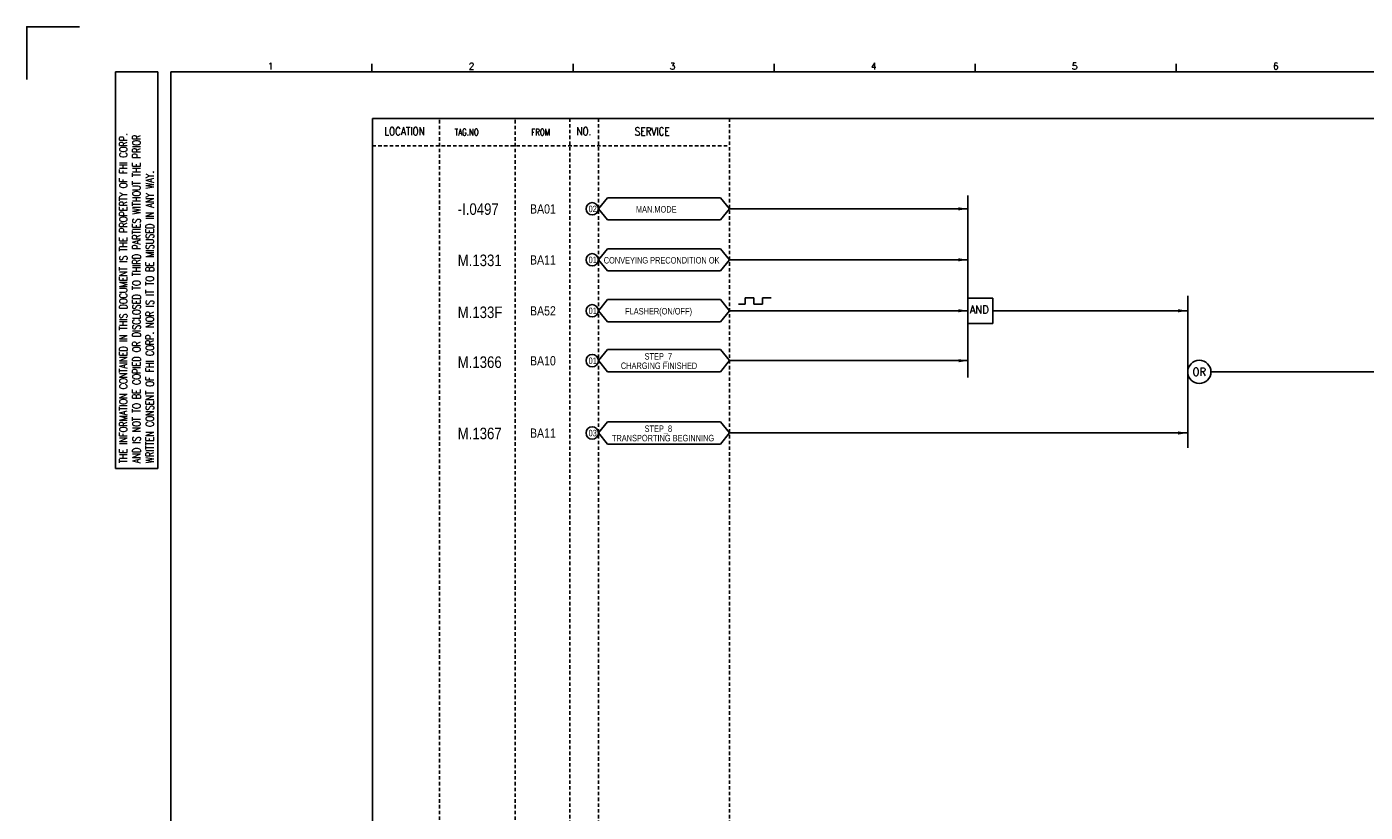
# Model space of a CAD drawing. Extents: x 1443 to 2409, y -108 to 574.
# Tile 2 of 4: x 1443 to 2024, y 233 to 574. Entities that reach past the tile are written whole.
import ezdxf
from ezdxf.enums import TextEntityAlignment as Align

# ---------------------------------------------------------------- set-up
doc = ezdxf.new("R2010")
doc.units = 0
doc.header["$MEASUREMENT"] = 0
doc.linetypes.add('HIDDEN', pattern=[4, 1.5, -1, 1.5])
doc.layers.get('0').update_dxf_attribs({"linetype": 'CONTINUOUS'})
doc.layers.get('DEFPOINTS').update_dxf_attribs({"linetype": 'CONTINUOUS'})
for name, color, linetype in [('CON', 4, 'CONTINUOUS'), ('DCS', 7, 'CONTINUOUS'), ('DIM', 3, 'CONTINUOUS'), ('HID', 2, 'HIDDEN'), ('圖框CON', 4, 'CONTINUOUS'), ('框線', 6, 'CONTINUOUS')]:
    doc.layers.add(name, color=color, linetype=linetype)
doc.styles.add('DAYUKP', font='complex', dxfattribs={"bigfont": 'DAYUKP.SHX'})
doc.styles.add('ROMANS', font='romans', dxfattribs={"width": 0.8})
doc.styles.add('style3', font='ARIALN.TTF')

# ---------------------------------------------------------------- blocks, each defined once
blk = doc.blocks.new('LEADER')
at = {"layer": 'CON'}
blk.add_solid([(0.85, -0.57), (0.85, -1.57), (3.85, -1.07)], dxfattribs=at)
blk = doc.blocks.new('1')
at = {"layer": 'DEFPOINTS'}
blk.add_lwpolyline([(1268.99, 689.33), (1246.02, 689.33), (1246.02, 666.36)], dxfattribs=at)
at = {"layer": '圖框CON'}
for p, q in [((1284.5, 669.81), (1302.87, 669.81)), ((1284.5, 497.52), (1284.5, 669.81)), ((1302.87, 497.52), (1302.87, 669.81)), ((1395.91, 669.85), (1395.91, 673.29)), ((1483.2, 669.85), (1483.2, 673.29)), ((1570.49, 669.85), (1570.49, 673.29)), ((1657.78, 669.85), (1657.78, 673.29)), ((1745.08, 669.85), (1745.08, 673.29)), ((1284.5, 497.52), (1302.87, 497.52))]:
    blk.add_line(p, q, dxfattribs=at)
at = {"layer": '框線'}
for p, q in [((1308.62, 669.81), (1308.62, 26.6)), ((2181.53, 669.81), (1308.62, 669.81))]:
    blk.add_line(p, q, dxfattribs=at)
at = {"style": 'DAYUKP'}
for s, p in [('1', (1350.64, 670.78)), ('2', (1437.93, 670.78)), ('3', (1525.22, 670.78)), ('4', (1612.51, 670.78)), ('5', (1699.8, 670.78)), ('6', (1787.1, 670.78))]:
    blk.add_text(s, height=2.87, dxfattribs=at).set_placement(p)
at = {"layer": 'DIM', "style": 'ROMANS', "width": 0.75}
for s, p in [('THE INFORMATION CONTAINED IN THIS DOCUMENT IS THE PROPERTY OF FHI CORP.', (1287.94, 499.82)), ('AND IS NOT TO BE COPIED OR DISCLOSED TO THIRD PARTIES WITHOUT THE PRIOR', (1293.68, 499.82)), ('WRITTEN CONSENT OF FHI CORP. NOR IS IT TO BE MISUSED IN ANY WAY.', (1299.43, 499.82))]:
    blk.add_text(s, height=3.4457, rotation=90, dxfattribs=at).set_placement(p, align=Align.MIDDLE_LEFT)

msp = doc.modelspace()

# ---------------------------------------------------------------- linework, layer by layer
at = {"layer": 'CON', "color": 6}
for p, q in [((1691.04, 495.29), (1694.94, 500.11)), ((1744.08, 500.11), (1694.94, 500.11)), ((1747.97, 495.29), (1744.08, 500.11)), ((1851.45, 501.02), (1851.45, 422.05)), ((1691.04, 495.29), (1694.94, 490.47)), ((1747.97, 495.29), (1744.08, 490.47)), ((1694.94, 490.47), (1744.08, 490.47)), ((1691.04, 473.16), (1694.94, 477.98)), ((1744.08, 477.98), (1694.94, 477.98)), ((1747.97, 473.16), (1744.08, 477.98)), ((1691.04, 473.16), (1694.94, 468.34)), ((1747.97, 473.16), (1744.08, 468.34)), ((1694.94, 468.34), (1744.08, 468.34)), ((1691.04, 451.03), (1694.94, 455.85)), ((1744.08, 455.85), (1694.94, 455.85)), ((1747.97, 451.03), (1744.08, 455.85)), ((1851.45, 445.55), (1851.45, 456.51)), ((1862.32, 456.51), (1851.45, 456.51)), ((1862.32, 445.55), (1862.32, 456.51)), ((1946.9, 457.49), (1946.9, 391.48)), ((1691.04, 451.03), (1694.94, 446.21)), ((1747.97, 451.03), (1744.08, 446.21)), ((1694.94, 446.21), (1744.08, 446.21)), ((1862.32, 445.55), (1851.45, 445.55)), ((1691.04, 429.35), (1694.94, 434.16)), ((1744.08, 434.16), (1694.94, 434.16)), ((1747.97, 429.35), (1744.08, 434.16)), ((1691.04, 429.35), (1694.94, 424.53)), ((1694.94, 424.53), (1744.08, 424.53)), ((1747.97, 429.35), (1744.08, 424.53)), ((1691.04, 397.94), (1694.94, 402.75)), ((1744.08, 402.75), (1694.94, 402.75)), ((1747.97, 397.94), (1744.08, 402.75)), ((1691.04, 397.94), (1694.94, 393.12)), ((1747.97, 397.94), (1744.08, 393.12)), ((1694.94, 393.12), (1744.08, 393.12))]:
    msp.add_line(p, q, dxfattribs=at)
at = {"layer": 'CON'}
for p, q in [((1747.97, 495.29), (1851.45, 495.29)), ((1747.97, 473.16), (1851.45, 473.16)), ((1751.79, 453.86), (1754.74, 453.86)), ((1754.74, 453.86), (1754.74, 456.7)), ((1754.74, 456.7), (1758.53, 456.7)), ((1758.53, 456.7), (1758.53, 453.86)), ((1758.53, 453.86), (1762.32, 453.86)), ((1762.32, 456.7), (1762.32, 453.86)), ((1762.32, 456.7), (1766.11, 456.7)), ((1747.97, 451.03), (1851.45, 451.03)), ((1862.32, 451.03), (1946.9, 451.03)), ((1747.97, 429.35), (1851.6, 429.35)), ((1956.98, 424.48), (2193.17, 424.48)), ((1747.97, 397.94), (1946.9, 397.94))]:
    msp.add_line(p, q, dxfattribs=at)
msp.add_lwpolyline([(1592.92, 534.58), (2306.92, 534.58), (2306.92, 34.78), (1592.92, 34.78)], close=True, dxfattribs=at)
for centre in [(1688.36, 495.29), (1688.36, 473.16), (1688.36, 451.03), (1688.36, 429.35), (1688.36, 397.94)]:
    msp.add_circle(centre, 2.68, dxfattribs=at)
at = {"layer": 'CON', "color": 6}
msp.add_circle((1951.94, 424.48), 5.04, dxfattribs=at)
at = {"layer": 'HID'}
for p, q in [((1621.97, 533.88), (1621.97, 34.78)), ((1654.9, 533.88), (1654.9, 34.78)), ((1678.62, 534.58), (1678.62, 34.76)), ((1691.04, 534.58), (1691.04, 34.76)), ((1747.97, 534.58), (1747.97, 34.78)), ((1592.92, 522.68), (1747.97, 522.68))]:
    msp.add_line(p, q, dxfattribs=at)

# ---------------------------------------------------------------- block references
msp.add_blockref('1', (196.8, -114.97))
at = {"layer": 'CON', "xscale": 1.4, "yscale": 1.4, "zscale": 1.4}
for p in [(1846.06, 496.78), (1846.06, 474.65), (1846.06, 452.52), (1941.51, 452.52), (1846.21, 430.84), (1941.51, 399.43)]:
    msp.add_blockref('LEADER', p, dxfattribs=at)

# ---------------------------------------------------------------- texts
at = {"layer": 'CON', "style": 'ROMANS'}
for s, width, p in [('LOCATION', 0.8, (1606.85, 528.98)), ('NO.', 0.8, (1684.74, 528.98)), ('SERVICE', 0.8, (1714.39, 528.9)), ('OR', 0.9, (1951.94, 424.48))]:
    msp.add_text(s, height=3.5, dxfattribs=dict(at, width=width)).set_placement(p, align=Align.MIDDLE)
for s, height, width, p in [('TAG.NO', 2.8, 0.8, (1628.58, 526.32)), ('FROM', 2.8, 0.8, (1661.84, 526.32)), ('AND', 3.5, 0.9, (1852.25, 448.71))]:
    msp.add_text(s, height=height, dxfattribs=dict(at, width=width)).set_placement(p, align=Align.BOTTOM_LEFT)
at = {"layer": 'CON', "style": 'style3'}
for s, p in [('BA01', (1661.33, 495.24)), ('BA11', (1661.33, 473.11)), ('BA52', (1661.33, 450.98)), ('BA10', (1661.33, 429.3)), ('BA11', (1661.33, 397.89))]:
    msp.add_text(s, height=4, dxfattribs=at).set_placement(p, align=Align.MIDDLE_LEFT)
for s, p in [('02', (1686.75, 493.01)), ('MAN.MODE', (1707.31, 492.83)), ('01', (1686.75, 470.88)), ('CONVEYING PRECONDITION OK', (1693.35, 470.7)), ('01', (1686.75, 448.75)), ('FLASHER(ON/OFF)', (1702.63, 448.57)), ('01', (1686.75, 427.06)), ('STEP_7', (1711.08, 428.98)), ('CHARGING FINISHED', (1700.78, 424.9)), ('STEP_8', (1711.08, 397.57)), ('03', (1686.75, 395.66)), ('TRANSPORTING BEGINNING', (1696.9, 393.49))]:
    msp.add_text(s, height=2.8, dxfattribs=at).set_placement(p, align=Align.BOTTOM_LEFT)
at = {"layer": 'DCS', "linetype": 'ByBlock', "style": 'style3'}
for s, p in [('-I.0497', (1629.93, 492.67)), ('M.1331', (1629.93, 470.42)), ('M.133F', (1629.93, 447.86)), ('M.1366', (1629.93, 426.2)), ('M.1367', (1629.93, 395.23))]:
    msp.add_text(s, height=5, dxfattribs=at).set_placement(p)

doc.saveas('drawing.dxf')
